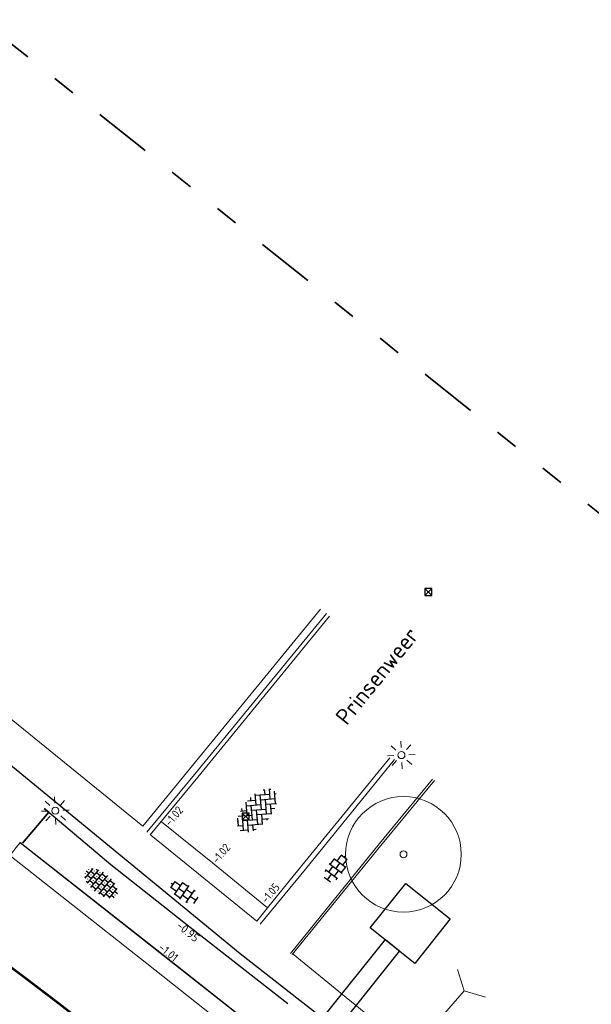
# Model space of a CAD drawing. Header units: metres. Extents: x -1 to 222837, y -2 to 853657.
# Tile 84 of 256: x 110671 to 110696, y 426827 to 426870. Entities that reach past the tile are written whole.
import ezdxf
from ezdxf.enums import TextEntityAlignment as Align

# ---------------------------------------------------------------- set-up
doc = ezdxf.new("R2010")
doc.units = ezdxf.units.M
doc.header["$XCLIPFRAME"] = 0
for name, pattern in [('1-1', [20, 10, -10]), ('AL-TEKENBLADGRENS', [11.5, 2.5, -1.5, 1, -1.5, 1, -1.5, 2.5]), ('AM-AS', [16, 10, -2, 2, -2]), ('XX-HIDDEN', [4, 2, -2])]:
    doc.linetypes.add(name, pattern=pattern)
for name, color, linetype, lineweight in [('B-ALG', 8, 'Continuous', 5), ('B-GRN-BOOM', 74, 'Continuous', 15), ('B-GRS-WERKGRENS', 4, 'WERKGRENS', 25), ('B-GV-GR-BOOM-S', 95, 'Continuous', 13), ('B-Lichtmast', 8, 'Continuous', 5), ('B-OI-RI-GWA_KOLK-S', 30, 'Continuous', 30), ('B-WE-AM-AS_KUNSTWERK_DUIKER-G', 10, 'AM-AS', 18), ('B-WE-IE-TERREINAFSCHEIDING_KUNSTMATIG_HEKWERK-G', 22, 'IE-TERREINAFSCHEIDING-KUNSTMATIG', 13), ('B-WE-VH-VERHARDING_ASFALT-S', 252, 'Continuous', 25), ('B-WE-VH-VERHARDING_BETONSTRAATSTEEN-S', 252, 'Continuous', 25), ('B-WE-VH-VERHARDING_TEGEL-S', 252, 'Continuous', 25), ('N-WE-VH-KANTOPSLUITING_RIJWIELPADBAND-G', 7, 'Continuous', 25), ('N-WE-VH-MATERIAALGRENS-G', 7, 'XX-HIDDEN', 35), ('N-WE-VH-VERHARDING_TEGEL-S', 7, 'Continuous', 25), ('Openbaar_verlichtingsobject', 1, 'Continuous', 0), ('X-XX-AL-HOOGTELABEL-T25', 7, 'Continuous', 25), ('X-XX-AL-TEKENBLADGRENS-G blad 2', 7, 'AL-TEKENBLADGRENS', 35)]:
    doc.layers.add(name, color=color, linetype=linetype, lineweight=lineweight)
doc.layers.add('Verkeersbord', color=7, linetype='Continuous')
doc.layers.add('X-REF', color=7, linetype='Continuous')
doc.styles.add('NLCS-ISO', font='NLCS-ISO.ttf')
doc.styles.add('NLCS-ISO-M1000-T25', font='NLCS-ISO.ttf')
doc.styles.add('NLCS-ISO-M200-T35', font='NLCS-ISO.ttf')
doc.styles.add('RPS_18', font='isocp.shx', dxfattribs={"height": 1.8})
doc.linetypes.add('IE-TERREINAFSCHEIDING-KUNSTMATIG', pattern='A,4,[82,NLCS.shx,S=0.75,R=90,X=0,Y=0],4,-2', length=10)
doc.linetypes.add('WERKGRENS', pattern='A,2.5,-1,[133,ltypeshp.shx,S=1,R=0,X=-1,Y=0],-1,2.5', length=7)
picture_1 = doc.add_image_def('image1.ecw', size_in_pixel=(400001, 250001))
picture_2 = doc.add_image_def('image2.ecw', size_in_pixel=(120000, 80000))
picture_3 = doc.add_image_def('image5.jpg', size_in_pixel=(378, 378))
picture_4 = doc.add_image_def('image15.png', size_in_pixel=(67, 354))

# ---------------------------------------------------------------- blocks, each defined once
blk = doc.blocks.new('duikereinde')
at = {"layer": 'B-WE-AM-AS_KUNSTWERK_DUIKER-G', "flags": 128}
for points in [[(0, 0), (-0.804, 0.532)], [(0, 0), (0.896, 0.356)]]:
    blk.add_lwpolyline(points, dxfattribs=at)
blk = doc.blocks.new('SVH-TEGEL_300X300_DUN_HALFST_KL-SO')
for p, q in [((-3.08, 0.75), (-3, 0.75)), ((-3, -0.83), (-3, 0.83)), ((-3, 0), (-1.5, 0)), ((-1.84, 1.5), (-1.5, 1.5)), ((-1.5, -1.6), (-1.5, 1.6)), ((-1.5, 0.75), (0, 0.75)), ((0, -1.78), (0, 1.78)), ((0, 1.5), (1.5, 1.5)), ((0, 0), (1.5, 0)), ((1.5, -1.6), (1.5, 1.6)), ((1.5, 0.75), (3, 0.75)), ((3, -0.83), (3, 0.83)), ((3, 0), (3.39, 0)), ((-3.08, -0.75), (-3, -0.75)), ((-1.84, -1.5), (-1.5, -1.5)), ((-1.5, -0.75), (0, -0.75)), ((0, -1.5), (1.5, -1.5)), ((1.5, -0.75), (3, -0.75))]:
    blk.add_line(p, q)
at = {"style": 'NLCS-ISO'}
blk.add_attdef('FORMAAT', text='', height=1.8, dxfattribs=at).set_placement((-3.18, 0), align=Align.MIDDLE_RIGHT)
blk.add_attdef('KLEUR', text='', height=1.8, dxfattribs=at).set_placement((3.49, 0), align=Align.MIDDLE_LEFT)
at = {"style": 'NLCS-ISO', "flags": 1}
blk.add_attdef('FUNCTIE', text='', height=1.8, dxfattribs=at).set_placement((0.12, -3.58), align=Align.MIDDLE_CENTER)
blk = doc.blocks.new('SVH-BSS_KEIFORMAAT_KEPER-SO')
at = {"ltscale": 0.1}
for p, q in [((-2.48, 2.48), (-1.48, 1.48)), ((-2.23, 0.74), (-0.21, 2.76)), ((-2.23, 2.23), (-1.85, 2.61)), ((-0.74, 2.23), (1.48, 0)), ((0.22, 2.75), (1.48, 1.48)), ((0.74, 2.23), (1.2, 2.68)), ((0.74, 0.74), (2.45, 2.45)), ((2.23, 2.23), (4.45, 0)), ((-5.34, 0.88), (-4.45, 0)), ((-5.2, 0.74), (-4.03, 1.91)), ((-5.2, -0.74), (-2.97, 1.48)), ((-4.81, -1.84), (-2.97, 0)), ((-4.56, 1.6), (-4.45, 1.48)), ((-3.71, 0.74), (-1.48, -1.48)), ((-3.6, 2.11), (-1.48, 0)), ((-2.23, -0.74), (0, 1.48)), ((-2.23, -2.23), (0, 0)), ((-0.74, 0.74), (1.48, -1.48)), ((0.74, -0.74), (2.97, 1.48)), ((0.74, -2.23), (2.97, 0)), ((2.23, 0.74), (4.45, -1.48)), ((3.71, 0.74), (4.5, 1.53)), ((3.71, -0.74), (5.25, 0.79)), ((4.22, 1.72), (4.45, 1.48)), ((5.2, 0.74), (5.39, 0.55)), ((-5.73, -0.2), (-4.45, -1.48)), ((-3.89, -2.41), (-2.97, -1.48)), ((-3.71, -0.74), (-1.48, -2.97)), ((-1.59, -3.08), (0, -1.48)), ((-0.74, -0.74), (1.48, -2.97)), ((1.36, -3.09), (2.97, -1.48)), ((2.23, -0.74), (3.84, -2.36)), ((3.71, -2.23), (5.57, -0.37)), ((5.2, -0.74), (5.41, -0.95)), ((-3.71, -2.23), (-3.27, -2.67)), ((-0.74, -2.23), (0.21, -3.18)), ((-0.22, -3.19), (0, -2.97)), ((2.23, -2.23), (2.78, -2.78))]:
    blk.add_line(p, q, dxfattribs=at)
at = {"style": 'NLCS-ISO'}
blk.add_attdef('FORMAAT', text='', height=1.8, dxfattribs=at).set_placement((-5.83, -0.22), align=Align.MIDDLE_RIGHT)
blk.add_attdef('KLEUR', text='', height=1.8, dxfattribs=at).set_placement((5.82, -0.22), align=Align.MIDDLE_LEFT)
at = {"style": 'NLCS-ISO', "flags": 1}
blk.add_attdef('FUNCTIE', text='', height=1.8, dxfattribs=at).set_placement((0.12, -3.58), align=Align.MIDDLE_CENTER)
blk = doc.blocks.new('SVH-TEGEL_300X300_DUN_HALFST_STIP-SO')
for p, q in [((-1.5, -2.87), (-1.5, 2.87)), ((0, -2.97), (0, 2.97)), ((1.5, -2.87), (1.5, 2.87)), ((-5.66, 0), (-4.5, 0)), ((-5.22, 0.75), (-5.28, 0.75)), ((-5.25, 0.72), (-5.25, 0.78)), ((-4.89, 1.5), (-4.5, 1.5)), ((-4.5, -1.8), (-4.5, 1.8)), ((-4.5, 0.75), (-3, 0.75)), ((-3.72, 1.5), (-3.78, 1.5)), ((-3.75, 1.47), (-3.75, 1.53)), ((-3.75, -0.03), (-3.75, 0.03)), ((-3.7, 2.25), (-3, 2.25)), ((-3, -2.52), (-3, 2.52)), ((-3, 1.5), (-1.5, 1.5)), ((-3, 0), (-1.5, 0)), ((-2.22, 2.25), (-2.28, 2.25)), ((-2.22, 0.75), (-2.28, 0.75)), ((-2.25, 2.22), (-2.25, 2.28)), ((-2.25, 0.72), (-2.25, 0.78)), ((-1.5, 2.25), (0, 2.25)), ((-1.5, 0.75), (0, 0.75)), ((-0.72, 1.5), (-0.78, 1.5)), ((-0.75, 1.47), (-0.75, 1.53)), ((-0.75, -0.03), (-0.75, 0.03)), ((0, 1.5), (1.5, 1.5)), ((0, 0), (1.5, 0)), ((0.78, 2.25), (0.72, 2.25)), ((0.78, 0.75), (0.72, 0.75)), ((0.75, 2.22), (0.75, 2.28)), ((0.75, 0.72), (0.75, 0.78)), ((1.5, 2.25), (3, 2.25)), ((1.5, 0.75), (3, 0.75)), ((2.28, 1.5), (2.22, 1.5)), ((2.25, 1.47), (2.25, 1.53)), ((2.25, -0.03), (2.25, 0.03)), ((3, -2.52), (3, 2.52)), ((3, 1.5), (4.5, 1.5)), ((3, 0), (4.5, 0)), ((3.78, 0.75), (3.72, 0.75)), ((3.75, 0.72), (3.75, 0.78)), ((4.5, -1.8), (4.5, 1.8)), ((4.5, 0.75), (5.48, 0.75)), ((5.25, -0.03), (5.25, 0.03)), ((-5.22, -0.75), (-5.28, -0.75)), ((-5.25, -0.78), (-5.25, -0.72)), ((-4.89, -1.5), (-4.5, -1.5)), ((-4.5, -0.75), (-3, -0.75)), ((-3.72, 0), (-3.78, 0)), ((-3.72, -1.5), (-3.78, -1.5)), ((-3.75, -1.53), (-3.75, -1.47)), ((-3.7, -2.25), (-3, -2.25)), ((-3, -1.5), (-1.5, -1.5)), ((-2.22, -0.75), (-2.28, -0.75)), ((-2.22, -2.25), (-2.28, -2.25)), ((-2.25, -0.78), (-2.25, -0.72)), ((-2.25, -2.28), (-2.25, -2.22)), ((-1.5, -0.75), (0, -0.75)), ((-1.5, -2.25), (0, -2.25)), ((-0.72, 0), (-0.78, 0)), ((-0.72, -1.5), (-0.78, -1.5)), ((-0.75, -1.53), (-0.75, -1.47)), ((0, -1.5), (1.5, -1.5)), ((0.78, -0.75), (0.72, -0.75)), ((0.78, -2.25), (0.72, -2.25)), ((0.75, -0.78), (0.75, -0.72)), ((0.75, -2.28), (0.75, -2.22)), ((1.5, -0.75), (3, -0.75)), ((1.5, -2.25), (3, -2.25)), ((2.28, 0), (2.22, 0)), ((2.28, -1.5), (2.22, -1.5)), ((2.25, -1.53), (2.25, -1.47)), ((3, -1.5), (4.5, -1.5)), ((3.78, -0.75), (3.72, -0.75)), ((3.75, -0.78), (3.75, -0.72)), ((4.5, -0.75), (5.48, -0.75)), ((5.28, 0), (5.22, 0))]:
    blk.add_line(p, q)
at = {"style": 'NLCS-ISO'}
blk.add_attdef('FORMAAT', text='', height=1.8, dxfattribs=at).set_placement((-5.76, 0), align=Align.MIDDLE_RIGHT)
blk.add_attdef('KLEUR', text='', height=1.8, dxfattribs=at).set_placement((5.58, 0), align=Align.MIDDLE_LEFT)
at = {"style": 'NLCS-ISO', "flags": 1}
blk.add_attdef('FUNCTIE', text='', height=1.8, dxfattribs=at).set_placement((0.12, -3.58), align=Align.MIDDLE_CENTER)
blk = doc.blocks.new('SGR-BOOM_01')
at = {"layer": 'B-GRN-BOOM'}
for radius in [2.5, 0.15]:
    blk.add_circle((0, 0), radius, dxfattribs=at)
blk = doc.blocks.new('B-SRI-KOLK_STRAAT_300X300-SO')
at = {"color": 0}
for p, q in [((-0.75, 0), (0.75, 1.5)), ((0.75, 0), (-0.75, 1.5))]:
    blk.add_line(p, q, dxfattribs=at)
blk.add_3dface([(-0.75, 0), (0.75, 0), (0.75, 1.5), (-0.75, 1.5)], dxfattribs=at)
blk = doc.blocks.new('bestaand lichtmast')
at = {"layer": 'B-Lichtmast'}
for p, q in [((-0.08, 1.62), (-0.14, 3)), ((1.09, 1.2), (2.02, 2.22)), ((-2.22, 2.02), (-1.2, 1.09)), ((1.62, 0.08), (3, 0.14)), ((-3, -0.14), (-1.62, -0.08)), ((-2.02, -2.22), (-1.09, -1.2)), ((0.14, -3), (0.08, -1.62)), ((1.2, -1.09), (2.22, -2.02))]:
    blk.add_line(p, q, dxfattribs=at)
blk.add_circle((0, 0), 0.77, dxfattribs=at)
blk = doc.blocks.new('SVH-ASFALT-SO')
at = {"ltscale": 0.1}
for p, q in [((-3.36, 2.17), (-1.83, 4.83)), ((0.36, -0.07), (-2.31, 4.55)), ((-1.91, 0.69), (0.95, 5.64)), ((2.75, -0.22), (-0.47, 5.37)), ((0, 0), (3.27, 5.66)), ((4.87, 0.12), (1.65, 5.7)), ((2.18, -0.23), (5.32, 5.22)), ((6.7, 0.95), (4.04, 5.55)), ((-2.72, 1.26), (-3.45, 2.54)), ((4.66, 0.07), (7.07, 4.25)), ((7.83, 2.99), (7.15, 4.18))]:
    blk.add_line(p, q, dxfattribs=at)
at = {"style": 'NLCS-ISO'}
blk.add_attdef('KLEUR', text='', height=1.8, dxfattribs=at).set_placement((9.49, 2.74), align=Align.MIDDLE_LEFT)
at = {"style": 'NLCS-ISO', "flags": 1}
blk.add_attdef('FUNCTIE', text='', height=1.8, dxfattribs=at).set_placement((0.12, -3.58), align=Align.MIDDLE_CENTER)

msp = doc.modelspace()

# ---------------------------------------------------------------- linework, layer by layer
at = {"layer": 'B-ALG', "flags": 128}
for points in [[(110676.951, 426834.932), (110679.017, 426837.438), (110684.715, 426844.392)], [(110681.85, 426830.96), (110683.816, 426833.334), (110687.665, 426838.079)], [(110689.387, 426837.178), (110687.07, 426834.366), (110683.239, 426829.653)], [(110689.387, 426837.178), (110687.07, 426834.366), (110683.239, 426829.653)], [(110677.587, 426835.387), (110679.787, 426833.606), (110682.175, 426831.659)], [(110677.119, 426834.812), (110681.708, 426831.09)], [(110681.85, 426830.96), (110681.9798, 426831.1168)]]:
    msp.add_lwpolyline(points, dxfattribs=at)
at = {"layer": 'B-ALG'}
for points in [[(110677.096, 426834.821), (110679.151, 426837.315), (110684.844, 426844.274)], [(110681.708, 426831.09), (110682.175, 426831.659), (110683.659, 426833.492), (110687.46, 426838.145)], [(110689.298, 426837.232), (110687.018, 426834.45), (110683.169, 426829.684)], [(110689.298, 426837.232), (110687.018, 426834.45), (110683.169, 426829.684)], [(110683.278, 426829.664), (110685.563, 426827.792), (110689.049, 426824.963), (110696.773, 426818.587), (110700.163, 426815.93), (110704.552, 426812.319), (110712.164, 426806.078), (110718.854, 426800.683), (110719.1695, 426800.4178), (110719.4882, 426800.1564), (110719.81, 426799.899), (110720.6238, 426799.2759), (110721.456, 426798.6777), (110722.3643, 426798.0657)]]:
    msp.add_lwpolyline(points, dxfattribs=at)
msp.add_lwpolyline([(110682.125, 426826.098), (110681.67, 426825.519), (110676.95, 426829.262), (110671.032, 426833.924), (110671.473, 426834.489), (110677.387, 426829.844)], close=True, dxfattribs=at)
at = {"layer": 'B-ALG', "color": 253, "linetype": '1-1', "ltscale": 0.5, "true_color": 0xa6a6a6, "const_width": 0.1, "flags": 128}
msp.add_lwpolyline([(110679.511, 426822.417), (110677.8413, 426823.8009), (110676.1563, 426825.1659), (110674.456, 426826.512), (110673.0174, 426827.627), (110671.5683, 426828.7283), (110670.109, 426829.816), (110668.7527, 426830.8233), (110667.3877, 426831.8186), (110666.3426, 426832.5668)], dxfattribs=at)
at = {"layer": 'B-GRS-WERKGRENS', "flags": 128}
msp.add_lwpolyline([(110696.0424, 426984.6552), (110683.8611, 426993.0575), (110681.5434, 426989.648), (110647.8047, 426943.6556), (110640.0829, 426933.4366), (110631.1128, 426920.9005, 0.1052077), (110625.3199, 426903.2705), (110623.1195, 426903.1135), (110622.8302, 426899.1404), (110622.8257, 426889.069), (110624.314, 426881.9131), (110619.9478, 426879.8593), (110610.3848, 426873.2075), (110605.3942, 426863.2003), (110609.4478, 426861.4866), (110615.1856, 426858.5041), (110624.3283, 426850.7908), (110624.9802, 426851.6022), (110633.8741, 426844.4563), (110643.0504, 426836.1435), (110655.3674, 426823.3669), (110656.8702, 426821.845), (110655.5569, 426820.1319), (110651.9971, 426815.8251), (110661.0857, 426808.031), (110673.7143, 426797.8916), (110678.9933, 426800.935), (110682.0087, 426797.6368), (110681.3441, 426795.8887), (110682.3406, 426793.9995), (110688.6092, 426792.8127), (110694.4162, 426788.3905), (110707.3498, 426779.7534), (110715.9972, 426773.9651), (110732.7151, 426767.339), (110745.7247, 426763.2028), (110771.1914, 426758.373, 0.0609615), (110771.6742, 426758.3185), (110776.6174, 426758.3652, 0.2032449), (110778.0492, 426758.9882), (110779.3918, 426760.4028), (110780.9873, 426760.4434), (110817.1705, 426756.6066), (110816.6589, 426751.3461), (110815.9469, 426746.519), (110856.8361, 426742.5539), (110868.464, 426743.0015), (110903.6966, 426739.1644), (110904.3848, 426743.7349), (110908.755, 426743.0671), (110933.5332, 426740.8075), (110948.0408, 426738.8473), (110947.4256, 426740.8728), (110946.1413, 426744.2355), (110945.7955, 426745.6803), (110945.6322, 426748.1471), (110946.284, 426749.2657), (110950.55, 426751.1074), (110955.1425, 426754.8833), (110957.03, 426770.6443, -0.1858071), (110962.3439, 426783.753), (110989.6664, 426800.1273), (111094.2752, 426788.8928), (111096.9393, 426786.2536), (111113.387, 426770.3931), (111118.0944, 426765.9923), (111122.4936, 426760.6996), (111125.9314, 426762.8446), (111132.5526, 426748.3003), (111130.756, 426746.1019), (111135.8274, 426730.5828), (111138.6736, 426726.3465), (111145.5036, 426725.3036), (111154.9471, 426706.8249), (111165.7603, 426690.152), (111168.851, 426684.8194, -0.4623624), (111168.5963, 426684.1014), (111167.0071, 426683.4965, 0.420484), (111166.7216, 426682.8413), (111168.1987, 426679.1971, 0.4081062), (111168.8402, 426678.9177), (111171.0563, 426679.7624, -0.3865109), (111171.6824, 426679.5171), (111181.5181, 426659.6501, -0.0508334), (111182.4436, 426652.4704), (111182.0314, 426643.923, 0.1424738), (111183.8712, 426635.0932), (111183.4465, 426634.9245, 0.4355486), (111183.181, 426634.2421), (111186.4656, 426627.4501, 0.391009), (111187.0968, 426627.2017), (111187.7695, 426627.4631, -0.6217047), (111188.6778, 426626.8695), (111191.3536, 426623.2086), (111193.4941, 426621.7053, 0.0312453), (111201.9852, 426616.7325), (111203.0999, 426614.7511), (111204.682, 426609.1244), (111214.9386, 426601.3343), (111217.1204, 426598.7395), (111225.8995, 426589.0359), (111234.1322, 426582.7269), (111239.4891, 426579.6722), (111245.6835, 426577.3486), (111253.4749, 426571.9169), (111263.6, 426564.0526), (111282.5854, 426548.9024), (111301.6692, 426532.7467, 0.3053725), (111302.2245, 426532.6856), (111306.0353, 426534.6841, -0.2980823), (111306.5802, 426534.6315), (111324.4609, 426520.2968), (111328.5947, 426517.3176), (111334.5617, 426512.1897), (111347.6676, 426496.9046), (111348.8032, 426495.5161), (111350.8304, 426490.6816), (111350.3674, 426489.5288), (111350.1567, 426488.113), (111358.3017, 426484.7489), (111354.8474, 426480.6644), (111368.3123, 426468.1831), (111377.3553, 426476.996, 0.1363374), (111383.9435, 426482.7516), (111385.2075, 426486.335, 0.1290898), (111392.5323, 426491.085), (111402.9598, 426500.6813), (111414.8163, 426512.1936), (111417.8476, 426515.9853), (111419.2589, 426514.9338), (111421.3759, 426518.0123), (111420.2224, 426518.9196), (111422.81, 426522.1924), (111426.863, 426530.0682, 0.0350706), (111434.8335, 426544.8206), (111439.2413, 426554.0134, -0.0523081), (111448.8827, 426568.1194, -0.040521), (111456.7487, 426576.4924, -0.0466952), (111473.4248, 426590.6198), (111485.5951, 426597.7662, -0.0126767), (111492.9285, 426600.958), (111508.0649, 426606.5204, 0.4105065), (111508.3639, 426607.1562), (111505.5678, 426615.0734, 0.4168207), (111504.9257, 426615.3769, 0.0905865), (111453.5553, 426585.3427, 0.0753554), (111438.7111, 426569.8858), (111431.5958, 426575.2906), (111449.9864, 426597.6332, -0.0167918), (111466.0879, 426610.5482, -0.0557367), (111491.1449, 426625.909), (111496.7623, 426628.282), (111500.0134, 426627.408), (111496.8382, 426635.2441, 0.4365131), (111496.1526, 426635.5043), (111483.8851, 426629.4186), (111469.1011, 426620.6492), (111459.7603, 426613.6987), (111449.6345, 426605.6254), (111441.1156, 426596.9369), (111429.1984, 426582.1603), (111431.0516, 426580.4575), (111406.3855, 426549.5491), (111397.0353, 426537.6586), (111395.2825, 426538.9636), (111392.9955, 426535.9501), (111394.7182, 426534.652), (111385.0563, 426522.0908), (111383.9989, 426523.6376), (111382.3412, 426528.1461), (111377.4375, 426522.2271), (111374.2352, 426518.6692), (111371.5931, 426517.349), (111368.7588, 426516.8835, -0.1652702), (111368.4414, 426516.9363), (111351.2649, 426526.1508), (111324.3951, 426546.666, -0.3657024), (111324.2558, 426547.2959), (111327.3573, 426553.7283), (111318.6307, 426557.5297), (111316.993, 426553.8053, -0.292044), (111316.5453, 426553.5067), (111315.0912, 426553.4777, -0.1776704), (111314.7655, 426553.5899), (111310.1408, 426557.3558), (111311.2887, 426558.5858), (111304.2587, 426562.7405), (111301.5045, 426560.4492), (111295.9509, 426564.4743), (111281.0543, 426575.6912), (111258.9288, 426592.957), (111249.3591, 426601.8548, -0.343865), (111248.8513, 426603.8594), (111251.0811, 426609.1697), (111244.5637, 426612.1342), (111243.3013, 426609.3809, -0.38751), (111240.247, 426608.7097), (111235.9586, 426611.3734), (111222.8523, 426621.7349, -0.1019607), (111210.3565, 426637.5663), (111200.0165, 426658.1073), (111201.4139, 426658.6408), (111199.3001, 426663.2598), (111197.9906, 426662.7333), (111191.4076, 426676.6319), (111174.4849, 426716.3816), (111175.4097, 426716.7231), (111171.0205, 426729.4174), (111175.0412, 426731.185), (111170.1325, 426742.3426), (111166.2238, 426740.4392, -0.410464), (111165.5682, 426740.6918), (111138.6135, 426800.3934), (111133.3697, 426808.996), (111125.2446, 426812.7715), (111122.0804, 426814.7113), (111120.4075, 426811.7274), (111112.4651, 426815.0539), (111113.977, 426818.0228), (111102.5934, 426823.5257), (111102.2145, 426825.6444), (111101.5386, 426826.104), (111098.4509, 426820.0386), (111098.1228, 426816.7559, -0.4783147), (111097.1304, 426815.9869), (111079.7528, 426814.8965), (111037.4827, 426818.9619), (111036.1483, 426820.676), (111025.3219, 426821.8651, -0.5882687), (111024.7204, 426822.5699), (111025.1154, 426826.7463), (111011.1397, 426828.3732), (111010.5098, 426823.377), (110975.0569, 426827.1641, -0.4227405), (110973.7842, 426826.145), (110972.2564, 426826.4378), (110959.5596, 426833.3734), (110958.1603, 426830.409), (110957.3954, 426829.099), (110954.2397, 426830.6759, 0.4177603), (110954.0263, 426831.7812), (110953.0451, 426832.2923), (110947.7288, 426821.8867, 0.3948319), (110948.0794, 426820.5624), (110946.5009, 426817.2404, 0.3462481), (110946.8876, 426815.8708), (110948.0794, 426815.2823), (110932.6313, 426785.3128), (110928.0532, 426787.6811), (110926.0816, 426783.9946), (110917.98, 426788.1352), (110915.9109, 426784.42), (110924.7467, 426780.0296), (110923.0733, 426776.8554, -0.3567778), (110920.2972, 426775.4672), (110916.1875, 426776.0072), (110915.9141, 426771.5714), (110913.7365, 426768.8555), (110905.8767, 426769.8295), (110900.4014, 426769.4949), (110863.1263, 426773.5086), (110863.2476, 426775.3474), (110848.047, 426776.8987), (110848.3121, 426779.5808), (110834.4844, 426781.2506), (110832.1514, 426778.2107), (110815.8574, 426780.0038), (110815.8584, 426779.1503), (110801.2397, 426780.3392), (110782.6093, 426782.222), (110759.4143, 426784.7077), (110754.5988, 426785.9779), (110742.745, 426787.1149, -0.0827147), (110722.469, 426795.3305), (110715.9744, 426799.6762), (110697.6211, 426814.5447), (110698.7305, 426815.8539), (110693.1992, 426820.2996), (110694.4011, 426821.1956), (110690.4312, 426824.4068), (110689.2759, 426823.1938), (110680.9801, 426829.6825), (110667.8024, 426840.4947), (110648.298, 426856.8491), (110644.9707, 426860.4465), (110640.9767, 426865.7977, -0.1510224), (110633.0251, 426899.4367), (110633.3008, 426902.589), (110632.0835, 426902.7381, -0.0338708), (110634.6762, 426913.6872, -0.0642324), (110643.7421, 426928.4733), (110681.0035, 426978.4881), (110692.6868, 426980.9045)], format="xyb", close=True, dxfattribs=at)
at = {"layer": 'B-WE-AM-AS_KUNSTWERK_DUIKER-G', "flags": 128}
msp.add_lwpolyline([(110674.9505, 426809.8818), (110690.6697, 426828.0788)], dxfattribs=at)
at = {"layer": 'B-WE-IE-TERREINAFSCHEIDING_KUNSTMATIG_HEKWERK-G', "flags": 128}
msp.add_lwpolyline([(110684.46, 426844.588), (110676.779, 426835.195), (110667.594, 426842.653)], dxfattribs=at)
at = {"layer": 'N-WE-VH-KANTOPSLUITING_RIJWIELPADBAND-G'}
msp.add_lwpolyline([(110672.6245, 426835.86), (110672.7077, 426835.8036), (110675.388, 426833.546), (110678.823, 426830.83), (110683.0496, 426827.5241)], dxfattribs=at)
at = {"layer": 'N-WE-VH-KANTOPSLUITING_RIJWIELPADBAND-G', "flags": 128}
msp.add_lwpolyline([(110671.473, 426834.489), (110682.1264, 426826.0998)], dxfattribs=at)
at = {"layer": 'N-WE-VH-MATERIAALGRENS-G', "flags": 128}
msp.add_lwpolyline([(110666.2877, 426840.9736), (110672.7077, 426835.8036), (110671.5496, 426834.4247)], dxfattribs=at)
at = {"layer": 'X-XX-AL-TEKENBLADGRENS-G blad 2', "color": 4, "flags": 128}
msp.add_lwpolyline([(110611.6419, 426916.5299), (110741.4913, 426812.7919), (110706.2878, 426768.7275), (110576.4384, 426872.4654)], close=True, dxfattribs=at)

# ---------------------------------------------------------------- block references
at = {"layer": 'B-GV-GR-BOOM-S', "zscale": 0.5}
msp.add_blockref('SGR-BOOM_01', (110688.048, 426833.98), dxfattribs=at)
at = {"layer": 'B-OI-RI-GWA_KOLK-S', "xscale": 0.1999999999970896, "yscale": 0.1999999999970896, "zscale": 0.1999999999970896}
for p in [(110689.118, 426845.168, -1.01), (110689.118, 426845.168, -1.01), (110681.223, 426835.464, -1.119), (110681.223, 426835.464, -1.119)]:
    msp.add_blockref('B-SRI-KOLK_STRAAT_300X300-SO', p, dxfattribs=at)
at = {"layer": 'B-WE-AM-AS_KUNSTWERK_DUIKER-G', "rotation": 321.1928474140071}
msp.add_blockref('duikereinde', (110690.6697, 426828.0788), dxfattribs=at)
at = {"layer": 'B-WE-VH-VERHARDING_ASFALT-S', "xscale": 0.2, "yscale": 0.2, "zscale": 0.2, "rotation": 144.6719294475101}
msp.add_blockref('SVH-ASFALT-SO', (110671.4499, 426826.7488), dxfattribs=at)
at = {"layer": 'B-WE-VH-VERHARDING_BETONSTRAATSTEEN-S', "xscale": 0.2, "yscale": 0.2, "rotation": 49.60723757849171}
msp.add_blockref('SVH-BSS_KEIFORMAAT_KEPER-SO', (110681.6948, 426835.9047), dxfattribs=at)
at = {"layer": 'B-WE-VH-VERHARDING_TEGEL-S', "xscale": 0.2, "yscale": 0.2, "zscale": 0.2}
for p, rotation in [((110685.1185, 426833.3566), 53.01435615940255), ((110678.5671, 426832.3306), 145.7891219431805)]:
    msp.add_blockref('SVH-TEGEL_300X300_DUN_HALFST_KL-SO', p, dxfattribs=dict(at, rotation=rotation))
at = {"layer": 'N-WE-VH-VERHARDING_TEGEL-S', "xscale": 0.15, "yscale": 0.15, "zscale": 0.15, "rotation": 320.1555211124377}
msp.add_blockref('SVH-TEGEL_300X300_DUN_HALFST_STIP-SO', (110674.9767, 426832.7263, -1.0025), dxfattribs=at)
at = {"layer": 'Openbaar_verlichtingsobject', "color": 1, "lineweight": 13, "xscale": 0.2, "yscale": 0.2, "zscale": 0.2}
for p in [(110687.9594, 426838.2712), (110672.9933, 426835.867)]:
    msp.add_blockref('bestaand lichtmast', p, dxfattribs=at)

# ---------------------------------------------------------------- texts
at = {"layer": 'B-ALG', "linetype": 'Continuous', "lineweight": -3, "style": 'RPS_18'}
for s, p in [('-1.02', (110678.0381, 426835.0945)), ('-1.02', (110680.0809, 426833.4792)), ('-1.05', (110682.2091, 426831.7612))]:
    msp.add_text(s, height=0.36, rotation=49.71235, dxfattribs=at).set_placement(p, align=Align.BOTTOM_LEFT)
at = {"layer": 'B-ALG', "insert": (110686.9067, 426841.6968), "char_height": 0.7, "attachment_point": 5, "rotation": 51.15634, "style": 'NLCS-ISO-M200-T35'}
msp.add_mtext('Prinsenweer', dxfattribs=at)
at = {"layer": 'X-XX-AL-HOOGTELABEL-T25', "char_height": 0.36, "attachment_point": 1, "rotation": 320.88972, "style": 'NLCS-ISO-M1000-T25'}
for s, insert in [('-0.95', (110678.4295, 426831.1142)), ('\\pt2.16;-1.01', (110677.6431, 426830.1679))]:
    msp.add_mtext_dynamic_manual_height_columns(s, width=2.935624, gutter_width=2.5, heights=[0], dxfattribs=dict(at, insert=insert))

# ---------------------------------------------------------------- pictures from other files: only their frames are drawn
at = {"layer": 'Verkeersbord'}
image = msp.add_image(picture_3, insert=(110686.6101, 426830.7995), size_in_units=(2.461, 2.461), rotation=-38.62171, dxfattribs=at)
image.dxf.flags = 7
image = msp.add_image(picture_4, insert=(110684.6664, 426827.039), size_in_units=(0.7878, 4.1625), rotation=-38.62171, dxfattribs=at)
image.dxf.flags = 7
at = {"layer": 'X-REF'}
image = msp.add_image(picture_1, insert=(100000.0001, 424999.9001), size_in_units=(40000, 25000.0375), dxfattribs=at)
image.set_boundary_path([(93497.8255, 208977.5368), (156894.5073, 250000.5)])
image = msp.add_image(picture_2, insert=(109499.5231, 424999.9595), size_in_units=(6001.8618, 4001.2412), dxfattribs=at)
image.dxf.flags = 7

doc.saveas('drawing.dxf')
